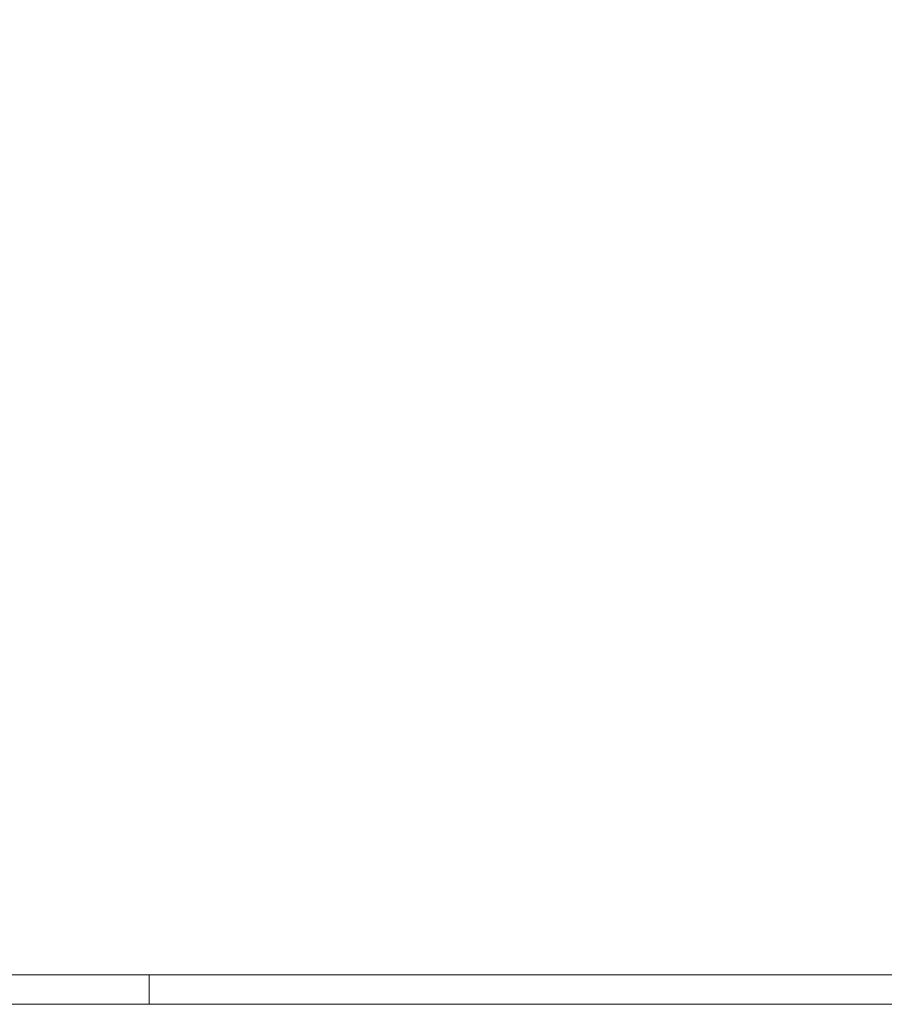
# Model space of a CAD drawing. Header units: millimetres. Extents: x -65956 to 5894746, y -14679 to 163521.
# Tile 69 of 89: x 18890 to 30640, y 15521 to 28898. Entities that reach past the tile are written whole.
import ezdxf

# ---------------------------------------------------------------- set-up
doc = ezdxf.new("R2010")
doc.units = ezdxf.units.MM
doc.layers.get('0').update_dxf_attribs({"lineweight": 5})
doc.layers.add('- pomocná oramovanie', color=245, linetype='Continuous', lineweight=0, plot=False)
doc.layers.add('popis 025', color=41, linetype='Continuous', lineweight=20)
doc.styles.add('Calibri_4', font='calibri.ttf', dxfattribs={"height": 2.721781})

# ---------------------------------------------------------------- blocks, each defined once
blk = doc.blocks.new('cxyvyxcvcx')
at = {"layer": '- pomocná oramovanie'}
blk.add_lwpolyline([(-137118, -52083), (-177318, -52083), (-177318, -24183), (-137118, -24183)], close=True, dxfattribs=at)
blk.add_line((-157218, -52083), (-157218, -52483))
blk.add_lwpolyline([(-136718, -52483), (-177718, -52483), (-177718, -23783), (-136718, -23783)], close=True)

msp = doc.modelspace()

# ---------------------------------------------------------------- block references
msp.add_blockref('cxyvyxcvcx', (177868.41, 68004.75))

# ---------------------------------------------------------------- texts
at = {"layer": 'popis 025', "color": 7, "insert": (-34356.01, 18230.09), "char_height": 150, "width": 9500, "attachment_point": 1, "line_spacing_factor": 1.156427, "style": 'Calibri_4'}
msp.add_mtext('\\pi600;{\\fArial|b0|i0|c238|p34;Ohlásenie stavebných úprav}', dxfattribs=at)

doc.saveas('drawing.dxf')
